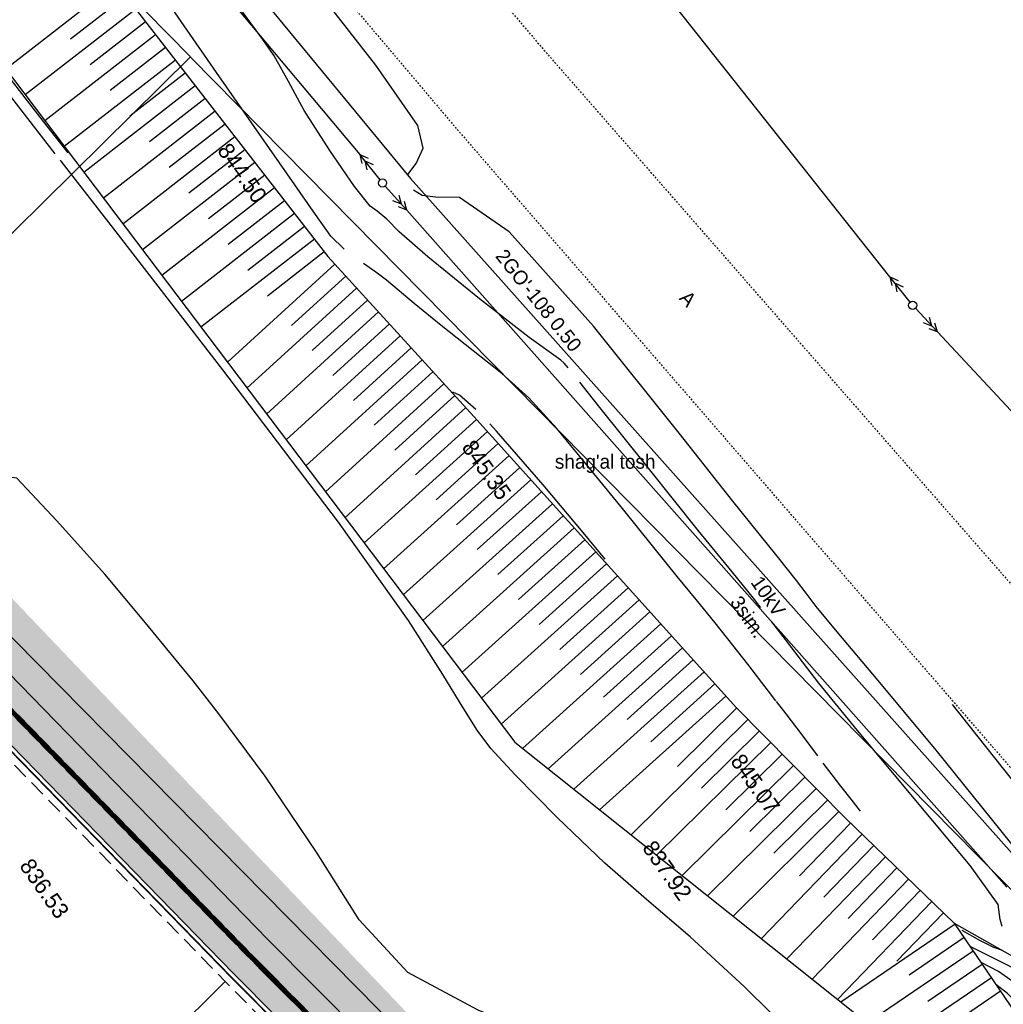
# Model space of a CAD drawing. Header units: millimetres. Extents: x 405709 to 406552, y 4254722 to 4255885.
# Tile 18 of 48: x 406268 to 406328, y 4255004 to 4255064. Entities that reach past the tile are written whole.
import ezdxf

# ---------------------------------------------------------------- set-up
doc = ezdxf.new("R2010")
doc.units = ezdxf.units.MM
doc.header["$LTSCALE"] = 0.5
for name, pattern in [('ACAD_ISO09W100', [45, 24, -3, 6, -3, 6, -3]), ('CONTI', [0]), ('Д_ТРОТ_ТРУБА', [3, 1.5, -1.5]), ('ДОРОГИ_СТРОЯЩ', [9, 8, -1]), ('Штриховая 1 к 2', [3, 2, -1])]:
    doc.linetypes.add(name, pattern=pattern)
for name, color, linetype in [('(007) Здания', 7, 'Continuous'), ('(013) Газопровод', 30, 'ИК_Газопровод -------г--------'), ('(022) Возд. Линии', 7, 'Continuous'), ('(025) Дорога', 7, 'Continuous'), ('(031) Горизонтали', 42, 'Continuous'), ('(035) Откосы', 7, 'Continuous'), ('(037) Контуры', 7, 'Continuous'), ('PI_OTDEFAULT', 172, 'CONTI'), ('Трассы.Дискретная модель', 7, 'Continuous'), ('Трассы.Разбивка', 7, 'Continuous')]:
    doc.layers.add(name, color=color, linetype=linetype)
doc.layers.add('(032) Горизонтали утолщенные', color=32, linetype='Continuous', lineweight=30)
doc.styles.add('BM-431', font='txt')
doc.styles.get("Standard").update_dxf_attribs({"font": 'arial.ttf'})
doc.linetypes.add('GAZ_VOZDUSH', pattern='A,1,-2,["~",Standard,S=3,R=0,X=-1.5,Y=-1.5],-1,10', length=14)
doc.linetypes.add('ИК_Газопровод -------г--------', pattern='A,9,-0.6,["Г",Standard,S=1.2,R=0,X=0,Y=-0.6],-1.2', length=10.8)
doc.linetypes.add('ограждение2', pattern='A,6.35,-2.54,[132,ltypeshp.shx,S=2.54,R=0,X=-2.54,Y=0],-2.54,25.4', length=36.83)
doc.linetypes.add('ОТКОСЫ_НЕУКР1', pattern='A,0.5,["|",Standard,S=-1.2,R=0,X=0,Y=1.2],1,["|",Standard,S=-0.5,R=0,X=0,Y=0.5],0.5', length=2)

# ---------------------------------------------------------------- blocks, each defined once
blk = doc.blocks.new('strela1')
at = {"layer": '(022) Возд. Линии'}
for p, q in [((-2, 0), (-1.5, 0.25)), ((0, 0), (-2, 0)), ((-2, 0), (-1.5, -0.25)), ((-1.5, 0), (-1, 0.25)), ((-1.5, 0), (-1, -0.25))]:
    blk.add_line(p, q, dxfattribs=at)
blk = doc.blocks.new('strela2')
at = {"layer": '(022) Возд. Линии'}
for p, q in [((0, 0), (2, 0)), ((1.5, 0), (1, 0.25)), ((1.5, 0), (1, -0.25)), ((2, 0), (1.5, 0.25)), ((2, 0), (1.5, -0.25))]:
    blk.add_line(p, q, dxfattribs=at)
blk = doc.blocks.new('STOLB')
at = {"layer": '(022) Возд. Линии'}
blk.add_circle((0, 0), 0.25, dxfattribs=at)
blk = doc.blocks.new('2')
at = {"color": 41, "true_color": 0xffd966, "const_width": 0.1}
blk.add_lwpolyline([(29473.69, 3307.14), (29473.69, 3310.14), (29470.69, 3310.14), (29470.69, 3307.14)], close=True, dxfattribs=at)
for points in [[(29473.42, 3309.84), (29470.97, 3309.84, 1), (29470.97, 3309.59), (29473.42, 3309.59, 1)], [(29473.42, 3309.3), (29470.97, 3309.3, 1), (29470.97, 3309.05), (29473.42, 3309.05, 1)], [(29473.42, 3308.76), (29470.97, 3308.76, 1), (29470.97, 3308.51), (29473.42, 3308.51, 1)], [(29473.42, 3308.22), (29470.97, 3308.22, 1), (29470.97, 3307.97), (29473.42, 3307.97, 1)], [(29473.42, 3307.68), (29470.97, 3307.68, 1), (29470.97, 3307.43), (29473.42, 3307.43, 1)]]:
    blk.add_lwpolyline(points, format="xyb", close=True, dxfattribs=at)
blk = doc.blocks.new('*U154')
at = {"xscale": 0.1049999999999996, "yscale": 0.1049999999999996, "zscale": 0.1049999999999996, "rotation": 179.9999999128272}
blk.add_blockref('2', (3094.738, 347.407), dxfattribs=at)
blk = doc.blocks.new('*U155')
at = {"color": 0, "linetype": 'ByBlock', "lineweight": -2, "transparency": 16777216}
for p, rotation in [((406267.558, 4255021.487), 314.2436813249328), ((406267.781, 4255021.258), 314.2436813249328), ((406268.004, 4255021.029), 314.2436813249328), ((406268.227, 4255020.8), 314.2436813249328), ((406268.451, 4255020.57), 314.2436813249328), ((406268.674, 4255020.341), 314.2436813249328), ((406268.897, 4255020.112), 314.2436813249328), ((406269.121, 4255019.883), 314.2436813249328), ((406269.344, 4255019.653), 314.2436813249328), ((406269.567, 4255019.424), 314.2436813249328), ((406269.79, 4255019.195), 314.2436813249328), ((406270.014, 4255018.966), 314.2436813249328), ((406270.237, 4255018.736), 314.2436813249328), ((406270.46, 4255018.507), 314.2436813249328), ((406270.683, 4255018.278), 314.2436813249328), ((406270.907, 4255018.049), 314.2436813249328), ((406271.13, 4255017.819), 314.2436813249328), ((406271.353, 4255017.59), 314.2436813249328), ((406271.576, 4255017.361), 314.2436813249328), ((406271.8, 4255017.132), 314.2436813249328), ((406272.023, 4255016.903), 314.2436813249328), ((406272.246, 4255016.673), 314.2436813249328), ((406272.47, 4255016.444), 314.2436813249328), ((406272.693, 4255016.215), 314.2436813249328), ((406272.916, 4255015.986), 314.2436813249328), ((406273.139, 4255015.756), 314.2436813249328), ((406273.363, 4255015.527), 314.2436813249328), ((406273.586, 4255015.298), 314.2436813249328), ((406273.809, 4255015.069), 314.2436813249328), ((406274.032, 4255014.839), 314.2436813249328), ((406274.256, 4255014.61), 314.2436813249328), ((406274.479, 4255014.381), 314.2436813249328), ((406274.702, 4255014.152), 314.2436813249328), ((406274.926, 4255013.922), 314.2436813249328), ((406275.149, 4255013.693), 314.2436813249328), ((406275.372, 4255013.464), 314.2436813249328), ((406275.595, 4255013.235), 314.2436813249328), ((406275.819, 4255013.005), 314.2436813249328), ((406276.042, 4255012.776), 314.2436813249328), ((406276.265, 4255012.547), 314.2436813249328), ((406276.488, 4255012.318), 314.2436813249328), ((406276.712, 4255012.088), 314.2436813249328), ((406276.935, 4255011.859), 314.2436813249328), ((406277.158, 4255011.63), 314.2436813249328), ((406277.381, 4255011.401), 314.2436813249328), ((406277.605, 4255011.171), 314.2436813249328), ((406277.828, 4255010.942), 314.2436813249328), ((406278.051, 4255010.713), 314.2436813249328), ((406278.275, 4255010.484), 314.2436813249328), ((406278.498, 4255010.255), 314.2436813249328), ((406278.721, 4255010.025), 314.2436813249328), ((406278.944, 4255009.796), 314.2436813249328), ((406279.168, 4255009.567), 314.2436813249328), ((406279.391, 4255009.338), 314.2436813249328), ((406279.614, 4255009.108), 314.2436813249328), ((406279.837, 4255008.879), 314.2436813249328), ((406280.061, 4255008.65), 314.2436813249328), ((406280.284, 4255008.421), 314.2436813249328), ((406280.507, 4255008.191), 314.2436813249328), ((406280.73, 4255007.962), 314.2436813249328), ((406280.954, 4255007.733), 314.2436813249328), ((406281.177, 4255007.504), 314.2436813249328), ((406281.4, 4255007.274), 314.2436813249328), ((406281.624, 4255007.045), 314.2436813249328), ((406281.847, 4255006.816), 314.2436813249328), ((406282.071, 4255006.588), 314.8025318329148), ((406282.296, 4255006.361), 314.8025318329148), ((406282.522, 4255006.133), 314.8025318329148), ((406282.747, 4255005.906), 314.8025318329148), ((406282.973, 4255005.679), 314.8025318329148), ((406283.198, 4255005.452), 314.8025318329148), ((406283.424, 4255005.225), 314.8025318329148), ((406283.649, 4255004.998), 314.8025318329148), ((406283.875, 4255004.771), 314.8025318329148), ((406284.1, 4255004.544), 314.8025318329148), ((406284.326, 4255004.317), 314.8025318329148), ((406284.551, 4255004.09), 314.8025318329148), ((406284.777, 4255003.863), 314.8025318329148), ((406285.002, 4255003.636), 314.8025318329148)]:
    blk.add_blockref('*U154', p, dxfattribs=dict(at, rotation=rotation))

msp = doc.modelspace()

# ---------------------------------------------------------------- hatches: boundary and pattern name
at = {"transparency": 33554687}
h = msp.add_hatch(dxfattribs=at)
h.set_pattern_fill('AR-HBONE', color=30, scale=0.005)
edge = h.paths.add_edge_path()
edge.add_line((406386.605, 4254899.202), (406388.733, 4254901.316))
edge.add_line((406182.571, 4255117.635), (406215.733, 4255080.214))
edge.add_line((406215.733, 4255080.214), (406248.837, 4255042.859))
edge.add_line((406248.837, 4255042.859), (406283.046, 4255007.734))
edge.add_line((406283.046, 4255007.734), (406318.267, 4254972.27))
edge.add_line((406318.267, 4254972.27), (406353.5, 4254936.793))
edge.add_line((406353.5, 4254936.793), (406388.733, 4254901.316))
edge.add_line((406388.733, 4254901.316), (406387.77, 4254900.359))
edge.add_line((406180.326, 4255115.645), (406213.488, 4255078.225))
edge.add_line((406213.488, 4255078.225), (406246.638, 4255040.816))
edge.add_line((406246.638, 4255040.816), (406280.907, 4255005.631))
edge.add_line((406280.907, 4255005.631), (406316.138, 4254970.156))
edge.add_line((406316.138, 4254970.156), (406351.372, 4254934.679))
edge.add_line((406351.372, 4254934.679), (406386.605, 4254899.202))
edge.add_line((406386.605, 4254899.202), (406386.921, 4254899.516))
edge.add_line((406182.571, 4255117.635), (406157.361, 4255152.307))
edge.add_line((406157.361, 4255152.307), (406147.036, 4255171.925))
edge.add_line((406147.036, 4255171.925), (406133.069, 4255198.46))
edge.add_line((406133.069, 4255198.46), (406131.101, 4255203.63))
edge.add_line((406131.101, 4255203.63), (406113.309, 4255250.394))
edge.add_line((406113.309, 4255250.394), (406102.625, 4255278.476))
edge.add_line((406102.625, 4255278.476), (406096.599, 4255297.625))
edge.add_line((406096.599, 4255297.625), (406081.876, 4255347.096))
edge.add_line((406081.876, 4255347.096), (406078.091, 4255359.836))
edge.add_line((406078.091, 4255359.836), (406072.139, 4255402.38))
edge.add_line((406072.139, 4255402.38), (406041.044, 4255445.313))
edge.add_line((406041.044, 4255445.313), (405903.099, 4255619.54))
edge.add_line((405903.099, 4255619.54), (405828.481, 4255714.884))
edge.add_line((405828.481, 4255714.884), (405791.314, 4255762.15))
edge.add_line((405788.956, 4255760.296), (405791.314, 4255762.15))
edge.add_line((405826.12, 4255713.033), (405788.956, 4255760.296))
edge.add_line((405900.742, 4255617.684), (405826.12, 4255713.033))
edge.add_line((406038.652, 4255443.501), (405900.742, 4255617.684))
edge.add_line((406069.271, 4255401.225), (406038.652, 4255443.501))
edge.add_line((406075.152, 4255359.198), (406069.271, 4255401.225))
edge.add_line((406079, 4255346.24), (406075.152, 4255359.198))
edge.add_line((406093.73, 4255296.746), (406079, 4255346.24))
edge.add_line((406099.789, 4255277.491), (406093.73, 4255296.746))
edge.add_line((406110.505, 4255249.327), (406099.789, 4255277.491))
edge.add_line((406128.297, 4255202.562), (406110.505, 4255249.327))
edge.add_line((406130.33, 4255197.223), (406128.297, 4255202.562))
edge.add_line((406144.381, 4255170.527), (406130.33, 4255197.223))
edge.add_line((406154.815, 4255150.702), (406144.381, 4255170.527))
edge.add_line((406180.326, 4255115.645), (406154.815, 4255150.702))

# ---------------------------------------------------------------- linework, layer by layer
at = {"layer": '(007) Здания', "color": 1, "linetype": 'Continuous', "elevation": 611.801}
for points in [[(406210.841, 4255138.304), (406184.768, 4255118.081), (406184.768, 4255118.073), (406197.371, 4255102.119), (406210.235, 4255086.373), (406223.377, 4255070.858), (406254.775, 4255039.01), (406278.254, 4255062.193), (406247.663, 4255093.235), (406235.14, 4255108.039), (406222.872, 4255123.059), (406210.856, 4255138.288)], [(406278.262, 4255062.193), (406278.277, 4255062.17), (406348.247, 4254991.187), (406324.938, 4254967.829), (406254.775, 4255039.002), (406254.775, 4255039.01)]]:
    msp.add_lwpolyline(points, close=True, dxfattribs=at)
at = {"layer": '(007) Здания'}
msp.add_lwpolyline([(406250.984, 4255095.9), (406286.737, 4255049.889), (406295.757, 4255039.999), (406311.957, 4255022.029), (406318.687, 4255015.219), (406318.687, 4255015.219), (406325.407, 4255008.739), (406325.407, 4255008.739), (406355.767, 4254964.109), (406378.147, 4254935.739), (406378.147, 4254935.739), (406384.767, 4254938.499), (406399.167, 4254921.379), (406440.917, 4254875.769), (406458.227, 4254855.979), (406458.227, 4254855.979), (406458.227, 4254855.979), (406490.127, 4254821.649), (406504.297, 4254810.779), (406507.173, 4254808.849), (406527.727, 4254795.059), (406532.94, 4254789.088)], dxfattribs=at)
at = {"layer": '(013) Газопровод', "linetype": 'GAZ_VOZDUSH', "ltscale": 0.1, "flags": 128}
msp.add_lwpolyline([(405795.032, 4255855.358), (405794.965, 4255851.089), (405820.825, 4255796.919), (405845.737, 4255767.599), (405853.407, 4255759.449), (405874.177, 4255735.379), (405882.957, 4255723.389), (405901.149, 4255702.244), (405920.913, 4255680.446), (405929.377, 4255670.519), (405950.6, 4255645.324), (405988.506, 4255596.321), (406006.917, 4255570.939), (406043.149, 4255533.409), (406106.987, 4255462.669), (406127.107, 4255440.509), (406140.447, 4255362.659), (406150.767, 4255332.259), (406131.037, 4255325.589), (406156.057, 4255257.255), (406178.567, 4255199.289), (406192.407, 4255173.249), (406214.317, 4255146.799), (406218.807, 4255141.039), (406251.337, 4255103.819), (406291.847, 4255054.699), (406335.567, 4255005.629), (406337.087, 4255003.969), (406368.267, 4254969.819), (406407.117, 4254927.019), (406445.967, 4254886.799), (406445.967, 4254886.799), (406470.207, 4254860.189), (406472.017, 4254861.829), (406531.407, 4254800.609), (406536.733, 4254795.119)], dxfattribs=at)
at = {"layer": '(022) Возд. Линии'}
for points, elevation in [([(406251.473, 4255100.5), (406288.712, 4255056.176)], 606.652), ([(406321.437, 4255048.633), (406289.152, 4255089.348)], -6.63), ([(406291.611, 4255052.734), (406328.645, 4255010.953)], -5.76), ([(406345.011, 4255023.096), (406324.372, 4255045.224)], -6.88)]:
    msp.add_lwpolyline(points, dxfattribs=dict(at, elevation=elevation))
at = {"layer": '(025) Дорога', "linetype": 'Д_ТРОТ_ТРУБА', "ltscale": 0.1, "flags": 128}
for points in [[(405782.714, 4255860.237), (405783.467, 4255854.009), (405787.357, 4255836.299), (405796.387, 4255813.919), (405808.627, 4255795.739), (405843.717, 4255753.069), (405862.857, 4255731.199), (405891.097, 4255699.229), (405914.157, 4255672.749), (405943.537, 4255638.219), (405980.327, 4255590.229), (406010.067, 4255552.289), (406064.577, 4255491.749), (406108.757, 4255440.899), (406113.177, 4255434.059), (406118.117, 4255421.019), (406120.847, 4255408.439), (406126.977, 4255365.989), (406137.207, 4255327.489), (406160.857, 4255259.219), (406178.707, 4255213.809), (406200.097, 4255174.459), (406222.737, 4255145.749), (406254.787, 4255104.899), (406294.707, 4255057.739), (406338.637, 4255007.089), (406369.807, 4254978.529), (406414.237, 4254934.909), (406453.887, 4254898.609), (406488.527, 4254862.469), (406540.017, 4254812.339), (406547.477, 4254805.076)], [(405792.411, 4255859.925), (405792.617, 4255857.579), (405794.347, 4255837.839), (405802.997, 4255818.099), (405814.957, 4255799.589), (405842.787, 4255764.929), (405849.207, 4255758.389), (405869.347, 4255735.769), (405896.647, 4255703.709), (405919.567, 4255678.089), (405948.627, 4255643.749), (405986.027, 4255594.959), (406015.497, 4255556.649), (406069.887, 4255496.469), (406113.847, 4255444.769), (406118.737, 4255436.369), (406128.097, 4255410.099), (406133.827, 4255367.759), (406143.437, 4255331.109), (406167.007, 4255262.319), (406185.657, 4255218.649), (406206.367, 4255178.479), (406227.337, 4255150.259), (406260.627, 4255109.139), (406299.967, 4255062.749), (406343.977, 4255012.439), (406373.417, 4254985.149), (406419.047, 4254940.389), (406457.257, 4254905.719), (406493.927, 4254868.269), (406544.007, 4254818.779), (406552.146, 4254810.736)]]:
    msp.add_lwpolyline(points, dxfattribs=at)
at = {"layer": '(031) Горизонтали'}
for points in [[(406269.917, 4255056.219, 599.5), (406265.457, 4255061.939, 599.5), (406256.377, 4255073.589, 599.5), (406247.237, 4255085.319, 599.5), (406243.997, 4255089.479, 599.5), (406242.398, 4255093.472, 599.5)], [(406291.657, 4255054.899, 605.5), (406291.677, 4255054.949, 605.5), (406292.197, 4255055.629, 605.5), (406292.627, 4255056.569, 605.5), (406292.287, 4255057.969, 605.5), (406289.707, 4255061.679, 605.5), (406284.167, 4255068.779, 605.5), (406278.637, 4255075.709, 605.5), (406275.447, 4255079.769, 605.5), (406275.027, 4255080.329, 605.5), (406273.867, 4255081.769, 605.5), (406271.637, 4255084.509, 605.5), (406269.487, 4255087.139, 605.5)], [(406287.747, 4255050.329, 606.5), (406286.917, 4255051.129, 606.5), (406285.977, 4255052.469, 606.5), (406283.747, 4255055.669, 606.5), (406279.867, 4255061.229, 606.5), (406275.697, 4255067.289, 606.5), (406272.887, 4255071.439, 606.5), (406270.847, 4255074.449, 606.5)], [(406328.406, 4254990.36, 599.5), (406326.017, 4254993.049, 599.5), (406323.067, 4254995.349, 599.5), (406320.757, 4254996.729, 599.5), (406318.487, 4254998.739, 599.5), (406315.787, 4255001.529, 599.5), (406312.437, 4255004.829, 599.5), (406309.107, 4255007.899, 599.5), (406306.407, 4255010.209, 599.5), (406303.827, 4255012.449, 599.5), (406300.887, 4255015.269, 599.5), (406298.297, 4255017.889, 599.5), (406296.807, 4255019.519, 599.5), (406295.967, 4255020.659, 599.5), (406295.087, 4255022.029, 599.5), (406293.837, 4255024.089, 599.5), (406291.727, 4255027.409, 599.5), (406287.397, 4255033.489, 599.5), (406280.267, 4255042.889, 599.5), (406273.667, 4255051.409, 599.5), (406270.277, 4255055.759, 599.5), (406270.227, 4255055.829, 599.5)], [(406331.977, 4255009.749, 605.5), (406331.467, 4255010.469, 605.5), (406328.297, 4255014.449, 605.5), (406324.287, 4255019.409, 605.5), (406320.717, 4255023.709, 605.5), (406318.177, 4255026.719, 605.5), (406316.887, 4255028.289, 605.5), (406316.257, 4255029.099, 605.5), (406315.657, 4255029.889, 605.5), (406315.027, 4255030.699, 605.5), (406314.387, 4255031.499, 605.5), (406313.437, 4255032.659, 605.5), (406311.747, 4255034.779, 605.5), (406308.427, 4255038.969, 605.5), (406303.137, 4255045.579, 605.5), (406297.937, 4255051.409, 605.5), (406294.867, 4255053.529, 605.5), (406293.387, 4255053.539, 605.5), (406292.567, 4255053.639, 605.5), (406292.027, 4255053.979, 605.5)], [(406314.397, 4255022.469, 606.5), (406313.947, 4255023.049, 606.5), (406313.527, 4255023.599, 606.5), (406312.657, 4255024.729, 606.5), (406311.747, 4255025.899, 606.5), (406310.647, 4255027.269, 606.5), (406309.467, 4255028.709, 606.5), (406308.307, 4255030.139, 606.5), (406306.867, 4255031.919, 606.5), (406304.917, 4255034.329, 606.5), (406302.787, 4255036.949, 606.5), (406300.867, 4255039.269, 606.5), (406299.137, 4255041.169, 606.5), (406297.487, 4255042.659, 606.5), (406295.707, 4255044.059, 606.5), (406293.727, 4255045.629, 606.5), (406292.067, 4255046.979, 606.5), (406290.357, 4255048.429, 606.5), (406289.697, 4255048.909, 606.5), (406288.947, 4255049.449, 606.5)], [(406295.877, 4255040.439, 607), (406294.867, 4255041.329, 607), (406294.457, 4255041.519, 607)], [(406303.857, 4255031.209, 607), (406302.607, 4255032.719, 607), (406300.037, 4255035.799, 607), (406297.157, 4255039.109, 607), (406296.947, 4255039.339, 607), (406296.747, 4255039.559, 607)], [(406309.207, 4254995.309, 599), (406307.867, 4254996.709, 599), (406306.537, 4254997.839, 599), (406304.167, 4254999.539, 599), (406300.607, 4255001.489, 599), (406296.027, 4255003.379, 599), (406291.687, 4255005.689, 599), (406288.667, 4255008.949, 599), (406286.047, 4255013.129, 599), (406282.867, 4255017.809, 599), (406280.017, 4255021.669, 599), (406278.427, 4255023.689, 599), (406277.267, 4255025.099, 599), (406275.487, 4255027.279, 599), (406272.967, 4255030.269, 599), (406269.997, 4255033.589, 599), (406267.547, 4255036.209, 599), (406264.057, 4255036.689, 599), (406259.837, 4255035.229, 599), (406255.387, 4255033.679, 599)], [(406316.987, 4255019.059, 606.5), (406316.317, 4255019.949, 606.5), (406315.687, 4255020.799, 606.5), (406315.027, 4255021.649, 606.5), (406314.427, 4255022.429, 606.5)], [(406325.277, 4255022.239, 605), (406329.937, 4255016.359, 605), (406334.607, 4255010.469, 605), (406336.967, 4255007.349, 605), (406337.067, 4255006.959, 605), (406337.197, 4255006.519, 605), (406337.407, 4255006.069, 605)], [(406319.627, 4255015.659, 606.5), (406319.047, 4255016.389, 606.5), (406318.407, 4255017.189, 606.5), (406317.867, 4255017.899, 606.5), (406317.317, 4255018.619, 606.5)], [(406326.368, 4255007.327, 605.5), (406327.527, 4255006.739, 605.5), (406328.917, 4255006.039, 605.5), (406330.097, 4255005.349, 605.5), (406330.907, 4255004.719, 605.5), (406331.717, 4255004.359, 605.5), (406332.817, 4255004.399, 605.5), (406333.757, 4255004.679, 605.5), (406333.967, 4255005.229, 605.5), (406333.847, 4255005.429, 605.5), (406333.797, 4255005.549, 605.5)], [(406330.627, 4255003.729, 605), (406329.387, 4255004.869, 605), (406328.127, 4255005.759, 605), (406327.06, 4255006.309, 605)], [(406346.907, 4254984.479, 604.5), (406346.287, 4254985.369, 604.5), (406345.857, 4254985.999, 604.5), (406345.127, 4254987.089, 604.5), (406343.617, 4254989.619, 604.5), (406340.727, 4254994.399, 604.5), (406337.347, 4254998.889, 604.5), (406334.487, 4255000.699, 604.5), (406332.197, 4255001.339, 604.5), (406330.287, 4255002.739, 604.5), (406328.687, 4255004.399, 604.5), (406327.976, 4255004.963, 604.5)]]:
    msp.add_polyline3d(points, dxfattribs=at)
at = {"layer": '(032) Горизонтали утолщенные'}
for points in [[(406282.727, 4255063.269, 606), (406281.307, 4255065.199, 606), (406279.427, 4255067.799, 606), (406276.297, 4255072.349, 606), (406272.707, 4255077.469, 606), (406269.047, 4255082.249, 606), (406266.157, 4255085.839, 606), (406264.517, 4255087.939, 606), (406262.667, 4255090.409, 606), (406259.387, 4255094.779, 606), (406254.37, 4255101.485, 606)], [(406270.717, 4255056.269, 600), (406269.197, 4255058.219, 600), (406265.867, 4255062.499, 600), (406257.187, 4255073.629, 600), (406248.457, 4255084.839, 600), (406245.027, 4255089.249, 600), (406243.783, 4255091.838, 600)], [(406301.567, 4255043.009, 606), (406301.317, 4255043.299, 606), (406301.127, 4255043.489, 606), (406299.167, 4255044.889, 606), (406296.097, 4255047.269, 606), (406292.907, 4255049.859, 606), (406291.147, 4255051.409, 606), (406290.377, 4255052.179, 606), (406289.787, 4255052.679, 606), (406289.357, 4255052.989, 606), (406288.387, 4255054.209, 606), (406286.867, 4255056.419, 606), (406285.277, 4255058.899, 606), (406284.317, 4255060.679, 606), (406283.417, 4255062.269, 606), (406283.377, 4255062.329, 606), (406282.727, 4255063.269, 606)], [(406313.457, 4255028.219, 606), (406313.267, 4255028.459, 606), (406313.087, 4255028.689, 606), (406311.687, 4255030.429, 606), (406309.627, 4255032.959, 606), (406306.527, 4255036.829, 606), (406303.537, 4255040.559, 606), (406302.827, 4255041.439, 606), (406302.287, 4255042.129, 606)], [(406328.36, 4255008.543, 606), (406328.247, 4255008.969, 606), (406328.117, 4255009.889, 606), (406326.377, 4255012.309, 606), (406322.927, 4255016.439, 606), (406319.237, 4255020.849, 606), (406317.047, 4255023.549, 606), (406315.767, 4255025.219, 606), (406314.987, 4255026.249, 606), (406314.147, 4255027.339, 606)], [(406325.867, 4255008.299, 606), (406326.957, 4255007.689, 606), (406327.817, 4255007.259, 606), (406328.362, 4255007.069, 606)]]:
    msp.add_polyline3d(points, dxfattribs=at)
at = {"layer": '(035) Откосы', "linetype": 'ОТКОСЫ_НЕУКР1', "ltscale": 0.1, "flags": 128}
msp.add_lwpolyline([(406325.407, 4255008.739), (406331.177, 4255005.479), (406367.997, 4254961.209), (406402.847, 4254923.619), (406443.967, 4254880.649), (406466.077, 4254854.249), (406477.527, 4254842.129), (406510.517, 4254812.619)], dxfattribs=at)
at = {"linetype": 'Continuous'}
for p, q in [((406273.655, 4255066.725), (406266.86, 4255061.445)), ((406274.267, 4255065.936), (406270.865, 4255063.292)), ((406274.88, 4255065.148), (406268.064, 4255059.852)), ((406275.493, 4255064.359), (406272.08, 4255061.707)), ((406276.106, 4255063.571), (406269.269, 4255058.259)), ((406276.718, 4255062.782), (406273.295, 4255060.122)), ((406277.331, 4255061.994), (406270.474, 4255056.666)), ((406277.944, 4255061.205), (406274.51, 4255058.537)), ((406278.556, 4255060.417), (406271.679, 4255055.073)), ((406279.169, 4255059.628), (406275.725, 4255056.952)), ((406279.782, 4255058.84), (406272.884, 4255053.48)), ((406280.395, 4255058.051), (406276.941, 4255055.367)), ((406281.007, 4255057.263), (406274.089, 4255051.887)), ((406281.62, 4255056.474), (406278.156, 4255053.782)), ((406282.233, 4255055.686), (406275.294, 4255050.294)), ((406282.845, 4255054.897), (406279.371, 4255052.197)), ((406283.458, 4255054.109), (406276.499, 4255048.701)), ((406284.071, 4255053.32), (406280.586, 4255050.612)), ((406284.684, 4255052.532), (406277.704, 4255047.108)), ((406285.296, 4255051.743), (406281.801, 4255049.027)), ((406285.909, 4255050.955), (406278.909, 4255045.515)), ((406286.522, 4255050.166), (406283.016, 4255047.442)), ((406287.174, 4255049.41), (406280.539, 4255043.36)), ((406287.846, 4255048.673), (406284.495, 4255045.616)), ((406288.519, 4255047.935), (406281.749, 4255041.76)), ((406289.192, 4255047.197), (406285.773, 4255044.079)), ((406289.865, 4255046.459), (406282.959, 4255040.16)), ((406290.538, 4255045.721), (406287.051, 4255042.541)), ((406291.211, 4255044.983), (406284.169, 4255038.561)), ((406291.884, 4255044.246), (406288.329, 4255041.003)), ((406292.557, 4255043.508), (406285.379, 4255036.961)), ((406293.23, 4255042.77), (406289.607, 4255039.466)), ((406293.903, 4255042.032), (406286.589, 4255035.362)), ((406294.576, 4255041.294), (406290.885, 4255037.928)), ((406295.248, 4255040.557), (406287.799, 4255033.762)), ((406295.92, 4255039.818), (406292.144, 4255036.414)), ((406296.589, 4255039.076), (406288.973, 4255032.21)), ((406297.258, 4255038.334), (406293.417, 4255034.872)), ((406297.926, 4255037.593), (406290.182, 4255030.611)), ((406298.595, 4255036.851), (406294.691, 4255033.331)), ((406299.264, 4255036.109), (406291.391, 4255029.012)), ((406299.932, 4255035.368), (406295.964, 4255031.79)), ((406300.601, 4255034.626), (406292.601, 4255027.414)), ((406301.269, 4255033.884), (406297.237, 4255030.249)), ((406301.938, 4255033.143), (406293.81, 4255025.815)), ((406302.607, 4255032.401), (406298.511, 4255028.708)), ((406303.275, 4255031.659), (406295.019, 4255024.216)), ((406303.944, 4255030.917), (406299.784, 4255027.167)), ((406304.613, 4255030.176), (406296.228, 4255022.617)), ((406305.281, 4255029.434), (406301.057, 4255025.626)), ((406305.95, 4255028.692), (406297.438, 4255021.019)), ((406306.619, 4255027.951), (406302.33, 4255024.085)), ((406307.287, 4255027.209), (406298.761, 4255019.523)), ((406307.956, 4255026.467), (406303.754, 4255022.68)), ((406308.624, 4255025.726), (406300.345, 4255018.261)), ((406309.293, 4255024.984), (406305.215, 4255021.307)), ((406309.962, 4255024.242), (406301.928, 4255017)), ((406310.63, 4255023.501), (406306.675, 4255019.935)), ((406311.299, 4255022.759), (406303.511, 4255015.738)), ((406311.968, 4255022.018), (406308.322, 4255018.414)), ((406312.67, 4255021.307), (406305.462, 4255014.184)), ((406313.372, 4255020.597), (406309.81, 4255017.077)), ((406314.074, 4255019.887), (406307.035, 4255012.93)), ((406314.776, 4255019.177), (406311.299, 4255015.74)), ((406315.478, 4255018.466), (406308.608, 4255011.677)), ((406316.18, 4255017.756), (406312.787, 4255014.403)), ((406316.882, 4255017.046), (406310.181, 4255010.423)), ((406317.584, 4255016.336), (406314.275, 4255013.066)), ((406318.286, 4255015.625), (406311.754, 4255009.17)), ((406318.995, 4255014.922), (406315.853, 4255011.664)), ((406319.714, 4255014.229), (406313.496, 4255007.781)), ((406320.432, 4255013.536), (406317.356, 4255010.346)), ((406321.151, 4255012.843), (406315.065, 4255006.531)), ((406321.87, 4255012.15), (406318.86, 4255009.028)), ((406322.589, 4255011.457), (406316.634, 4255005.281)), ((406323.308, 4255010.763), (406320.363, 4255007.71)), ((406324.027, 4255010.07), (406318.203, 4255004.031)), ((406324.745, 4255009.377), (406321.866, 4255006.391)), ((406325.452, 4255008.673), (406318.398, 4255003.875)), ((406326.013, 4255007.848), (406322.615, 4255005.536)), ((406326.575, 4255007.022), (406319.832, 4255002.435)), ((406327.137, 4255006.196), (406323.774, 4255003.909)), ((406327.698, 4255005.371), (406320.989, 4255000.807)), ((406328.26, 4255004.545), (406324.914, 4255002.269))]:
    msp.add_line(p, q, dxfattribs=at)
at = {"color": 2, "const_width": 0.3}
msp.add_lwpolyline([(406387.669, 4254900.259), (406352.436, 4254935.736), (406317.203, 4254971.213), (406281.977, 4255006.682), (406247.738, 4255041.838), (406214.61, 4255079.22), (406181.496, 4255116.586), (406156.092, 4255151.497), (406145.708, 4255171.226), (406131.7, 4255197.842), (406129.699, 4255203.096), (406111.907, 4255249.86), (406101.207, 4255277.984), (406095.165, 4255297.185), (406080.438, 4255346.668), (406076.622, 4255359.517), (406070.705, 4255401.802), (406039.848, 4255444.407), (405901.921, 4255618.612), (405827.3, 4255713.959), (405790.135, 4255761.223)], dxfattribs=at)
at = {"color": 1, "linetype": 'ACAD_ISO09W100', "true_color": 0xff0000}
msp.add_lwpolyline([(406387.669, 4254900.259), (406352.436, 4254935.736), (406317.203, 4254971.213), (406281.977, 4255006.682), (406247.738, 4255041.838), (406214.61, 4255079.22), (406181.496, 4255116.586), (406156.092, 4255151.497), (406145.708, 4255171.226), (406131.7, 4255197.842), (406129.699, 4255203.096), (406111.907, 4255249.86), (406101.207, 4255277.984), (406095.165, 4255297.185), (406080.438, 4255346.668), (406076.622, 4255359.517), (406070.705, 4255401.802), (406039.848, 4255444.407), (405901.921, 4255618.612), (405827.3, 4255713.959), (405790.135, 4255761.223)], dxfattribs=at)
at = {"color": 0, "linetype": 'ограждение2', "ltscale": 0.025, "const_width": 0.1}
msp.add_lwpolyline([(406386.427, 4254899.026), (406351.194, 4254934.503), (406315.961, 4254969.98), (406280.729, 4255005.455), (406246.455, 4255040.646), (406213.3, 4255078.059), (406180.131, 4255115.488), (406154.603, 4255150.57), (406144.16, 4255170.411), (406130.102, 4255197.12), (406128.064, 4255202.473), (406110.272, 4255249.238), (406099.553, 4255277.409), (406093.491, 4255296.673), (406078.761, 4255346.169), (406074.907, 4255359.144), (406069.032, 4255401.128), (406038.452, 4255443.35), (405900.546, 4255617.529), (405825.924, 4255712.878), (405788.759, 4255760.141)], dxfattribs=at)
at = {"color": 1}
for points in [[(406072.139, 4255402.38), (406078.091, 4255359.836), (406081.876, 4255347.096), (406096.599, 4255297.625), (406102.625, 4255278.476), (406113.309, 4255250.394), (406131.101, 4255203.63), (406133.069, 4255198.46), (406147.036, 4255171.925), (406157.361, 4255152.307), (406182.571, 4255117.635), (406215.733, 4255080.214), (406248.837, 4255042.859), (406283.046, 4255007.734), (406318.267, 4254972.27), (406353.5, 4254936.793), (406388.733, 4254901.316)], [(406386.605, 4254899.202), (406351.372, 4254934.679), (406316.138, 4254970.156), (406280.907, 4255005.631), (406246.638, 4255040.816), (406213.488, 4255078.225), (406180.326, 4255115.645), (406154.815, 4255150.702), (406144.381, 4255170.527), (406130.33, 4255197.223), (406128.297, 4255202.562), (406110.505, 4255249.327), (406099.789, 4255277.491), (406093.73, 4255296.746), (406079, 4255346.24), (406075.152, 4255359.198), (406069.271, 4255401.225)]]:
    msp.add_lwpolyline(points, dxfattribs=at)
at = {"linetype": 'Continuous'}
msp.add_lwpolyline([(406244.602, 4255090.871), (406298.277, 4255019.909), (406319.347, 4255003.119), (406350.447, 4254959.319), (406379.577, 4254921.429), (406469.797, 4254826.359), (406527.837, 4254786.959), (406530.646, 4254784.126)], dxfattribs=at)
at = {"layer": 'Трассы.Дискретная модель', "color": 6, "linetype": 'Штриховая 1 к 2', "true_color": 0xff00ff, "flags": 128}
msp.add_lwpolyline([(406179.802, 4255115.181), (406212.964, 4255077.76), (406246.125, 4255040.34), (406280.408, 4255005.14), (406315.642, 4254969.663), (406350.875, 4254934.186), (406386.108, 4254898.709)], dxfattribs=at)
at = {"layer": 'Трассы.Разбивка', "color": 6, "true_color": 0xff00ff}
msp.add_lwpolyline([(406280.408, 4255005.14), (406266.529, 4254991.356)], dxfattribs=at)

# ---------------------------------------------------------------- block references
at = {"layer": '(022) Возд. Линии'}
for name, p, rotation in [('strela2', (406289.961, 4255054.614, -5.76), 128.6455327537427), ('STOLB', (406290.117, 4255054.419, -5.76), 128.6455327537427), ('strela1', (406290.284, 4255054.23, -5.76), 131.5530970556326), ('strela1', (406322.68, 4255047.066, -6.63), 308.449033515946), ('STOLB', (406322.837, 4255046.869, -6.63), 308.449033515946), ('strela2', (406323.007, 4255046.686, -6.63), 313.0115747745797)]:
    msp.add_blockref(name, p, dxfattribs=dict(at, rotation=rotation))
msp.add_blockref('*U155', (0, 0))

# ---------------------------------------------------------------- texts
at = {"layer": '(013) Газопровод', "color": 0, "linetype": 'Continuous', "style": 'BM-431'}
msp.add_text("2GO'-108 0.50", height=0.875, rotation=308.47427, dxfattribs=at).set_placement((406297.038, 4255049.89, -606.604))
at = {"layer": '(022) Возд. Линии', "style": 'BM-431'}
for s, p in [('10kV', (406312.801, 4255029.773, 1213.894)), ('3sim.', (406311.524, 4255028.544, 1213.894))]:
    msp.add_text(s, height=0.875, rotation=304.75613, dxfattribs=at).set_placement(p)
at = {"layer": '(025) Дорога', "linetype": 'ДОРОГИ_СТРОЯЩ', "style": 'BM-431'}
msp.add_text('A', height=0.875, rotation=312.33825, dxfattribs=at).set_placement((406308.383, 4255047.271))
at = {"layer": '(037) Контуры', "color": 0, "linetype": 'ByBlock', "style": 'BM-431'}
msp.add_text("shag'al tosh", height=0.875, dxfattribs=at).set_placement((406300.752, 4255036.785))
at = {"layer": 'PI_OTDEFAULT', "color": 250, "ltscale": 3, "style": 'BM-431'}
for s, p in [('844.50', (406279.878, 4255056.421)), ('845.35', (406294.958, 4255038.101)), ('845.07', (406311.548, 4255018.731)), ('837.92', (406306.108, 4255013.381)), ('836.53', (406267.668, 4255012.271))]:
    msp.add_text(s, height=1, rotation=305, dxfattribs=at).set_placement(p)

doc.saveas('drawing.dxf')
